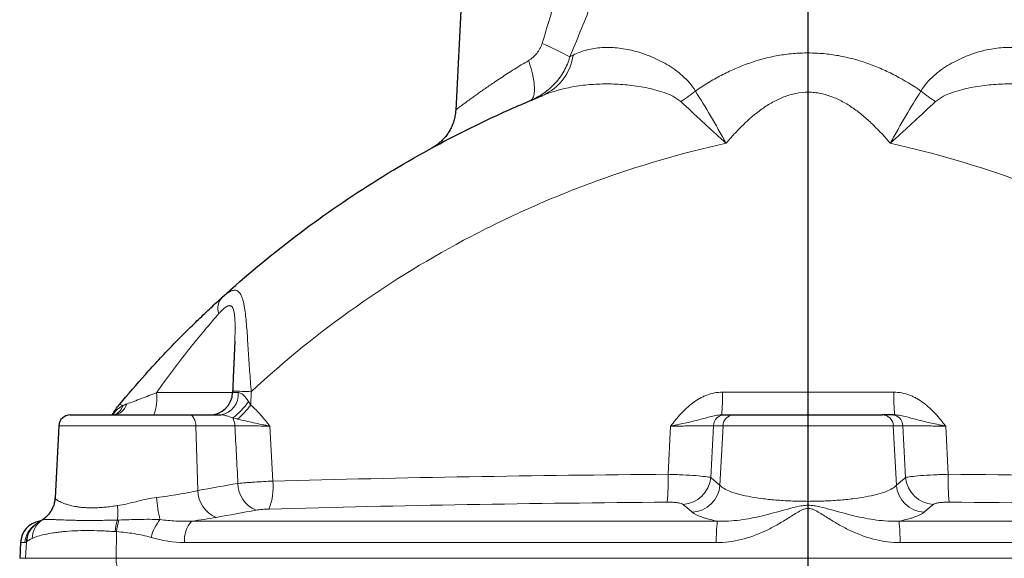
# Model space of a CAD drawing. Header units: millimetres. Extents: x -342 to 561, y -507 to 471.
# Tile 7 of 15: x -331 to -160, y 221 to 314. Entities that reach past the tile are written whole.
import ezdxf

# ---------------------------------------------------------------- set-up
doc = ezdxf.new("R2010")
doc.units = ezdxf.units.MM
doc.layers.add('FORMAT', color=7, linetype='Continuous')

# ---------------------------------------------------------------- blocks, each defined once
blk = doc.blocks.new('SW_CENTERMARKSYMBOL_0')
at = {"layer": 'FORMAT', "color": 0}
blk.add_line((0, 5), (0, 406.28), dxfattribs=at)

msp = doc.modelspace()

# ---------------------------------------------------------------- linework, layer by layer
at = {"color": 7, "linetype": 'Continuous', "lineweight": 25}
for p, q in [((-252.06, 357.89), (-255.17, 298.67)), ((-293.52, 258.56), (-293.52, 258.58)), ((-293.9, 249.87), (-293.9, 249.64)), ((-322.09, 245.78), (-301.44, 245.78)), ((-301.44, 245.78), (-295.95, 245.78)), ((-208.46, 245.78), (-206.8, 245.78)), ((-206.8, 245.78), (-181.13, 245.78)), ((-179.47, 245.78), (-181.13, 245.78)), ((-324.09, 243.89), (-324.74, 231.39)), ((-326.05, 228.3), (-326.06, 228.29)), ((-327.23, 227.37), (-327.43, 227.33)), ((-330.73, 223.6), (-330.87, 220.89))]:
    msp.add_line(p, q, dxfattribs=at)
at = {"color": 8, "linetype": 'Continuous', "lineweight": 18}
for p, q in [((-307.09, 249.64), (-293.9, 249.64)), ((-290.67, 249.79), (-290.75, 247.46)), ((-179.07, 249.71), (-208.86, 249.71)), ((-300.29, 243.89), (-324.09, 243.89)), ((-300.29, 243.89), (-299.95, 232.65)), ((-293.51, 243.89), (-300.29, 243.89)), ((-287.43, 243.82), (-286.94, 234.28)), ((-218.29, 235.46), (-217.87, 243.82)), ((-208.75, 243.89), (-210.42, 243.89)), ((-208.75, 243.89), (-209.28, 233.55)), ((-179.18, 243.89), (-208.75, 243.89)), ((-179.18, 243.89), (-178.65, 233.55)), ((-179.18, 243.89), (-177.51, 243.89)), ((-169.64, 235.46), (-170.06, 243.82)), ((-193.97, 230.09), (-193.97, 229.55)), ((-327.09, 227.46), (-327.01, 227.5)), ((-327.43, 227.33), (-327.29, 227.33)), ((-301.05, 227.33), (-209.73, 227.33)), ((-86.88, 227.33), (-178.2, 227.33)), ((-314.14, 220.89), (-314.04, 225.51)), ((-329.96, 223.6), (-330.73, 223.6)), ((-329.85, 220.89), (-329.7, 223.76)), ((-209.91, 223.6), (-302.24, 223.6)), ((-178.02, 223.6), (-85.69, 223.6)), ((-330.87, 220.89), (-329.85, 220.89)), ((-329.85, 220.89), (-314.14, 220.89)), ((-314.14, 220.89), (-73.79, 220.89))]:
    msp.add_line(p, q, dxfattribs=at)
at = {"color": 8, "linetype": 'Continuous', "lineweight": 18, "flags": 128}
for points in [[(-242.23, 300.3), (-242.1, 300.37), (-241.97, 300.47), (-241.86, 300.61), (-241.76, 300.77), (-241.68, 300.95), (-241.61, 301.17), (-241.56, 301.41), (-241.52, 301.67), (-241.5, 301.96), (-241.49, 302.27), (-241.5, 302.6), (-241.52, 302.96), (-241.56, 303.33), (-241.61, 303.72), (-241.68, 304.12), (-241.76, 304.54), (-241.86, 304.97), (-241.97, 305.41), (-242.09, 305.86), (-242.23, 306.32), (-242.37, 306.78), (-242.53, 307.25)], [(-300.29, 243.89), (-300.31, 244.14), (-300.34, 244.38), (-300.4, 244.62), (-300.47, 244.84), (-300.55, 245.05), (-300.65, 245.23), (-300.76, 245.39), (-300.88, 245.53), (-301.01, 245.64), (-301.15, 245.72), (-301.29, 245.77), (-301.44, 245.78)], [(-313.34, 218.78), (-313.44, 218.8), (-313.54, 218.84), (-313.63, 218.92), (-313.72, 219.03), (-313.81, 219.16), (-313.88, 219.32), (-313.95, 219.5), (-314.01, 219.7), (-314.06, 219.92), (-314.1, 220.15), (-314.12, 220.39), (-314.14, 220.64), (-314.14, 220.89)]]:
    msp.add_lwpolyline(points, dxfattribs=at)
at = {"color": 8, "linetype": 'Continuous', "lineweight": 18}
for centre, radius, start, end in [((-272.87, 236.17), 80.96, 62.3944, 66.1749), ((-243.77, 309.51), 9.1, 294.1017, 351.8276), ((-228.7, 320.42), 23.88, 301.8652, 309.3986), ((-159.23, 320.42), 23.88, 230.6014, 238.1348), ((-293.74, 264.31), 2.72, 136.895, 200.7375), ((-315.02, 248.69), 7.98, 338.5997, 6.8169), ((-296.48, 249.31), 3.57, 278.5092, 5.3817), ((-293.76, 185.12), 64.75, 87.2563, 90.1161), ((-242.76, 248.76), 33.91, 354.9562, 1.6027), ((-145.17, 248.76), 33.91, 178.3973, 185.0438), ((-300.78, 254.61), 11.63, 306.3889, 325.9643), ((-314.81, 248.4), 2.63, 275.6756, 343.9089), ((-315.21, 247.98), 2.31, 288.4676, 343.8319), ((-313.63, 246.65), 0.94, 47.081, 84.2658), ((-306.06, 259.61), 19.54, 311.7749, 321.5798), ((-296.31, 243.87), 2.8, 0.4255, 29.6713), ((-208.44, 243.81), 1.98, 90.5959, 177.6689), ((-206.78, 243.81), 1.98, 90.5959, 177.6689), ((-181.15, 243.81), 1.98, 2.3311, 89.4041), ((-179.49, 243.81), 1.98, 2.3311, 89.4041), ((-296.74, 233.11), 9.87, 338.211, 6.8157), ((-254.3, 234.26), 36.03, 354.2014, 1.9031), ((-215.97, 235.35), 5.12, 273.1674, 354.9662), ((-171.96, 235.35), 5.12, 185.0338, 266.8326), ((-133.63, 234.26), 36.03, 178.0969, 185.7986), ((-294.74, 232.78), 5.22, 181.4875, 246.9113), ((-287.78, 234.02), 5.22, 181.4325, 246.7375), ((-214.38, 234), 5.12, 273.0951, 354.9607), ((-173.55, 234), 5.12, 185.0393, 266.9049), ((-281.93, 233.34), 25.25, 184.3112, 193.1597), ((-327.4, 228.82), 13.56, 354.4936, 5.056), ((-324.93, 224.37), 3.76, 123.6914, 180.47), ((-329.69, 231.69), 4.98, 302.6334, 316.9341), ((-305.74, 224.83), 8.59, 161.7216, 175.3429), ((-305.32, 224.88), 8.74, 162.3926, 175.8914), ((-300.45, 222.7), 7.8, 141.0944, 166.5335), ((-325.96, 223.4), 4, 124.2441, 177.022), ((-325.74, 223.58), 3.97, 134.4299, 177.344), ((-325.69, 223.65), 3.94, 130.8339, 177.6119), ((-297.39, 224.11), 4.87, 138.5973, 186.0044), ((-183.21, 224.22), 26.71, 173.3009, 181.3186), ((-204.72, 224.22), 26.71, 358.6814, 6.6991)]:
    msp.add_arc(centre, radius, start, end, dxfattribs=at)
at = {"color": 7, "linetype": 'Continuous', "lineweight": 25}
for centre, radius, start, end in [((-297.9, 249.78), 4, 270.0532, 357.9502), ((-322.09, 243.78), 2, 90, 177), ((-326.74, 223.39), 4, 100, 177)]:
    msp.add_arc(centre, radius, start, end, dxfattribs=at)
at = {"color": 8, "linetype": 'Continuous', "lineweight": 18}
for centre, major_axis, ratio, start_param, end_param in [((-114.04, 4266.06), (-254.14, 8440.5), 0.040442, 2.066284, 2.067632), ((-358.08, -625.95), (516.26, 10069.85), 0.010247, 4.798507, 4.799402), ((-29.85, -625.95), (-516.26, 10069.85), 0.010247, 1.483783, 1.484678)]:
    msp.add_ellipse(centre, major_axis=major_axis, ratio=ratio, start_param=start_param, end_param=end_param, dxfattribs=at)
for points in [[(-240.16, 310.24), (-239.26, 313.14), (-238.39, 316.06), (-237.55, 318.98)], [(-231.76, 316.67), (-232.93, 313.74), (-234.12, 310.82), (-235.35, 307.92)], [(-235.35, 307.92), (-235.16, 308.02), (-234.96, 308.11), (-234.76, 308.21)], [(-291.14, 248.1), (-291.01, 247.89), (-290.88, 247.68), (-290.75, 247.46)], [(-312.99, 247.34), (-312.76, 247.47), (-312.53, 247.59), (-312.28, 247.67)], [(-293.04, 245.03), (-293.32, 245.1), (-293.6, 245.17), (-293.88, 245.25)], [(-210.87, 234.91), (-210.34, 234.46), (-209.81, 234), (-209.28, 233.55)], [(-177.06, 234.91), (-177.59, 234.46), (-178.12, 234), (-178.65, 233.55)], [(-299.95, 232.65), (-297.63, 233.07), (-295.31, 233.48), (-292.99, 233.89)], [(-289.84, 229.23), (-292.15, 228.82), (-294.47, 228.4), (-296.79, 227.99)], [(-214.11, 228.89), (-214.63, 229.34), (-215.16, 229.79), (-215.69, 230.24)], [(-173.82, 228.89), (-173.3, 229.34), (-172.77, 229.79), (-172.24, 230.24)], [(-313.9, 227.52), (-313.82, 227.52), (-313.74, 227.52), (-313.65, 227.53)], [(-296.79, 227.99), (-298.12, 227.75), (-299.54, 227.53), (-301.05, 227.33)], [(-328.68, 224.34), (-329.15, 224.11), (-329.46, 223.94), (-329.63, 223.81)], [(-314.04, 225.51), (-314.13, 225.51), (-314.22, 225.52), (-314.31, 225.52)], [(-302.24, 223.6), (-304.22, 223.6), (-306.15, 223.96), (-308.03, 224.51)], [(-329.7, 223.76), (-329.79, 223.67), (-329.88, 223.6), (-329.96, 223.6)], [(-329.63, 223.81), (-329.66, 223.79), (-329.68, 223.78), (-329.7, 223.76)]]:
    msp.add_open_spline(points, degree=3, dxfattribs=at)
for points, knots in [([(-242.53, 307.25), (-241.99, 307.58), (-241.5, 308), (-240.89, 308.76), (-240.7, 309.04), (-240.39, 309.61), (-240.26, 309.92), (-240.16, 310.24)], [0, 0, 0, 0, 0.5, 0.5, 0.75, 0.75, 1, 1, 1, 1]), ([(-234.76, 308.21), (-234.37, 308.4), (-233.98, 308.57), (-233.18, 308.86), (-232.78, 308.99), (-231.54, 309.31), (-230.69, 309.45), (-228.94, 309.56), (-228.04, 309.55), (-226.65, 309.41), (-226.19, 309.34), (-225.24, 309.17), (-224.76, 309.07), (-223.32, 308.7), (-222.35, 308.39), (-220.43, 307.6), (-219.47, 307.14), (-218.05, 306.31), (-217.58, 306.01), (-216.66, 305.35), (-216.21, 305), (-215.36, 304.25), (-214.95, 303.84), (-214.2, 302.96), (-213.85, 302.49), (-213.54, 301.96)], [0, 0, 0, 0, 0.0625, 0.0625, 0.125, 0.125, 0.25, 0.25, 0.375, 0.375, 0.4375, 0.4375, 0.5, 0.5, 0.625, 0.625, 0.75, 0.75, 0.8125, 0.8125, 0.875, 0.875, 0.9375, 0.9375, 1, 1, 1, 1]), ([(-153.17, 308.21), (-153.56, 308.4), (-153.95, 308.57), (-154.75, 308.86), (-155.16, 308.99), (-156.39, 309.31), (-157.24, 309.45), (-158.99, 309.56), (-159.89, 309.55), (-161.28, 309.41), (-161.74, 309.34), (-162.69, 309.17), (-163.17, 309.07), (-164.61, 308.7), (-165.58, 308.39), (-167.5, 307.6), (-168.46, 307.14), (-169.88, 306.31), (-170.35, 306.01), (-171.27, 305.35), (-171.72, 305), (-172.57, 304.25), (-172.98, 303.84), (-173.73, 302.96), (-174.08, 302.49), (-174.39, 301.96)], [0, 0, 0, 0, 0.0625, 0.0625, 0.125, 0.125, 0.25, 0.25, 0.375, 0.375, 0.4375, 0.4375, 0.5, 0.5, 0.625, 0.625, 0.75, 0.75, 0.8125, 0.8125, 0.875, 0.875, 0.9375, 0.9375, 1, 1, 1, 1]), ([(-235.35, 307.92), (-235.47, 307.49), (-235.61, 307.07), (-235.95, 306.24), (-236.14, 305.85), (-236.57, 305.08), (-236.8, 304.71), (-237.31, 304), (-237.59, 303.65), (-238.49, 302.67), (-239.15, 302.09), (-240.6, 301.08), (-241.4, 300.65), (-242.23, 300.3)], [0, 0, 0, 0, 0.125, 0.125, 0.25, 0.25, 0.375, 0.375, 0.5, 0.5, 0.75, 0.75, 1, 1, 1, 1]), ([(-213.54, 301.96), (-212.83, 302.46), (-212.09, 302.93), (-210.6, 303.84), (-209.85, 304.27), (-208.3, 305.08), (-207.52, 305.45), (-205.92, 306.16), (-205.1, 306.48), (-202.62, 307.35), (-200.93, 307.81), (-198.33, 308.27), (-197.46, 308.38), (-195.7, 308.54), (-194.82, 308.58), (-193.06, 308.57), (-192.18, 308.53), (-190.43, 308.38), (-189.56, 308.26), (-187.83, 307.95), (-186.97, 307.76), (-185.27, 307.31), (-184.44, 307.05), (-182.79, 306.47), (-181.98, 306.14), (-180.38, 305.44), (-179.59, 305.06), (-177.27, 303.84), (-175.8, 302.94), (-174.39, 301.96)], [0, 0, 0, 0, 0.0625, 0.0625, 0.125, 0.125, 0.1875, 0.1875, 0.25, 0.25, 0.375, 0.375, 0.4375, 0.4375, 0.5, 0.5, 0.5625, 0.5625, 0.625, 0.625, 0.6875, 0.6875, 0.75, 0.75, 0.8125, 0.8125, 0.875, 0.875, 1, 1, 1, 1]), ([(-255.17, 298.67), (-255.16, 298.68), (-255.15, 298.69), (-255.07, 298.75), (-254.94, 298.85), (-254.71, 299.02), (-254.38, 299.27), (-253.97, 299.58), (-253.49, 299.93), (-253.08, 300.24), (-252.64, 300.56), (-252.17, 300.9), (-251.5, 301.38), (-250.78, 301.89), (-250.02, 302.43), (-249.21, 302.98), (-248.3, 303.59), (-247.29, 304.27), (-246.16, 305), (-244.99, 305.75), (-243.78, 306.5), (-242.95, 307), (-242.53, 307.25)], [0, 0, 0, 0, 0.038712, 0.077504, 0.116256, 0.167977, 0.219936, 0.272011, 0.324034, 0.375808, 0.390004, 0.440341, 0.490851, 0.541476, 0.592132, 0.642711, 0.693094, 0.754345, 0.815778, 0.877282, 0.938734, 1, 1, 1, 1]), ([(-216.09, 300.13), (-216.3, 300.32), (-216.52, 300.49), (-216.99, 300.79), (-217.22, 300.93), (-217.96, 301.31), (-218.47, 301.52), (-219.51, 301.89), (-220.04, 302.05), (-221.1, 302.34), (-221.64, 302.46), (-223.24, 302.77), (-224.31, 302.92), (-226.42, 303.13), (-227.47, 303.19), (-229.03, 303.21), (-229.55, 303.2), (-230.57, 303.17), (-231.08, 303.14), (-232.58, 303.03), (-233.56, 302.91), (-235.49, 302.58), (-236.43, 302.37), (-238.27, 301.86), (-239.17, 301.55), (-240.05, 301.2)], [0, 0, 0, 0, 0.03125, 0.03125, 0.0625, 0.0625, 0.125, 0.125, 0.1875, 0.1875, 0.25, 0.25, 0.375, 0.375, 0.5, 0.5, 0.5625, 0.5625, 0.625, 0.625, 0.75, 0.75, 0.875, 0.875, 1, 1, 1, 1]), ([(-171.84, 300.13), (-171.63, 300.32), (-171.41, 300.49), (-170.94, 300.79), (-170.71, 300.93), (-169.97, 301.31), (-169.46, 301.52), (-168.42, 301.89), (-167.89, 302.05), (-166.83, 302.34), (-166.29, 302.46), (-164.69, 302.77), (-163.62, 302.92), (-161.51, 303.13), (-160.46, 303.19), (-158.9, 303.21), (-158.38, 303.2), (-157.36, 303.17), (-156.85, 303.14), (-155.35, 303.03), (-154.37, 302.91), (-152.44, 302.58), (-151.5, 302.37), (-149.66, 301.86), (-148.76, 301.55), (-147.88, 301.2)], [0, 0, 0, 0, 0.03125, 0.03125, 0.0625, 0.0625, 0.125, 0.125, 0.1875, 0.1875, 0.25, 0.25, 0.375, 0.375, 0.5, 0.5, 0.5625, 0.5625, 0.625, 0.625, 0.75, 0.75, 0.875, 0.875, 1, 1, 1, 1]), ([(-213.54, 301.96), (-212.68, 300.61), (-211.8, 299.17), (-210.69, 297.27), (-210.46, 296.88), (-210.01, 296.1), (-209.79, 295.71), (-209.34, 294.92), (-209.11, 294.52), (-208.78, 293.92), (-208.67, 293.72), (-208.45, 293.31), (-208.33, 293.11), (-208.22, 292.91)], [0, 0, 0, 0, 0.5, 0.5, 0.625, 0.625, 0.75, 0.75, 0.875, 0.875, 0.9375, 0.9375, 1, 1, 1, 1]), ([(-179.71, 292.91), (-180.63, 294), (-181.6, 295.05), (-183.14, 296.54), (-183.67, 297.03), (-184.76, 297.96), (-185.33, 298.41), (-186.51, 299.25), (-187.11, 299.64), (-188.37, 300.34), (-189.01, 300.65), (-190.37, 301.18), (-191.06, 301.39), (-192.12, 301.61), (-192.48, 301.66), (-193.2, 301.74), (-193.57, 301.76), (-194.66, 301.76), (-195.38, 301.69), (-196.45, 301.48), (-196.81, 301.39), (-197.5, 301.19), (-197.84, 301.07), (-198.85, 300.68), (-199.5, 300.37), (-200.77, 299.67), (-201.38, 299.28), (-203.15, 298.02), (-204.24, 297.08), (-205.8, 295.57), (-206.3, 295.05), (-207.28, 293.99), (-207.76, 293.46), (-208.22, 292.91)], [0, 0, 0, 0, 0.125, 0.125, 0.1875, 0.1875, 0.25, 0.25, 0.3125, 0.3125, 0.375, 0.375, 0.4375, 0.4375, 0.46875, 0.46875, 0.5, 0.5, 0.5625, 0.5625, 0.59375, 0.59375, 0.625, 0.625, 0.6875, 0.6875, 0.75, 0.75, 0.875, 0.875, 0.9375, 0.9375, 1, 1, 1, 1]), ([(-174.39, 301.96), (-175.25, 300.61), (-176.13, 299.17), (-177.24, 297.27), (-177.47, 296.88), (-177.92, 296.1), (-178.14, 295.71), (-178.59, 294.92), (-178.82, 294.52), (-179.15, 293.92), (-179.26, 293.72), (-179.48, 293.31), (-179.6, 293.11), (-179.71, 292.91)], [0, 0, 0, 0, 0.5, 0.5, 0.625, 0.625, 0.75, 0.75, 0.875, 0.875, 0.9375, 0.9375, 1, 1, 1, 1]), ([(-216.09, 300.13), (-214.87, 299.02), (-213.61, 297.85), (-211.96, 296.33), (-211.63, 296.02), (-210.96, 295.41), (-210.62, 295.09), (-209.94, 294.47), (-209.6, 294.16), (-209.09, 293.69), (-208.91, 293.53), (-208.57, 293.22), (-208.4, 293.06), (-208.22, 292.91)], [0, 0, 0, 0, 0.5, 0.5, 0.625, 0.625, 0.75, 0.75, 0.875, 0.875, 0.9375, 0.9375, 1, 1, 1, 1]), ([(-171.84, 300.13), (-173.06, 299.02), (-174.32, 297.85), (-175.97, 296.33), (-176.3, 296.02), (-176.97, 295.41), (-177.31, 295.09), (-177.99, 294.47), (-178.33, 294.16), (-178.84, 293.69), (-179.02, 293.53), (-179.36, 293.22), (-179.53, 293.06), (-179.71, 292.91)], [0, 0, 0, 0, 0.5, 0.5, 0.625, 0.625, 0.75, 0.75, 0.875, 0.875, 0.9375, 0.9375, 1, 1, 1, 1]), ([(-208.22, 292.91), (-215.92, 291.2), (-223.45, 289), (-234.53, 284.96), (-238.19, 283.49), (-243.61, 281.09), (-245.42, 280.26), (-248.98, 278.55), (-250.74, 277.66), (-259.45, 273.11), (-266.11, 269.04), (-278.84, 260.06), (-284.91, 255.15), (-290.67, 249.79)], [0, 0, 0, 0, 0.25, 0.25, 0.375, 0.375, 0.4375, 0.4375, 0.5, 0.5, 0.75, 0.75, 1, 1, 1, 1]), ([(-179.71, 292.91), (-172.02, 291.2), (-164.48, 289), (-153.4, 284.96), (-149.74, 283.49), (-144.32, 281.09), (-142.51, 280.26), (-138.95, 278.55), (-137.19, 277.66), (-128.48, 273.11), (-121.82, 269.04), (-109.09, 260.06), (-103.02, 255.15), (-97.26, 249.79)], [0, 0, 0, 0, 0.25, 0.25, 0.375, 0.375, 0.4375, 0.4375, 0.5, 0.5, 0.75, 0.75, 1, 1, 1, 1]), ([(-295.72, 266.17), (-295.15, 266.69), (-294.63, 267.07), (-294.04, 267.32), (-293.92, 267.36), (-293.7, 267.4), (-293.6, 267.41), (-293.29, 267.4), (-293.1, 267.33), (-292.77, 267.07), (-292.62, 266.89), (-292.36, 266.41), (-292.24, 266.12), (-292.09, 265.62), (-292.05, 265.44), (-291.96, 265.06), (-291.92, 264.87), (-291.81, 264.25), (-291.74, 263.81), (-291.63, 262.88), (-291.58, 262.39), (-291.49, 261.36), (-291.44, 260.84), (-291.36, 259.76), (-291.33, 259.21), (-291.25, 258.08), (-291.22, 257.5), (-291.11, 255.77), (-291.03, 254.59), (-290.86, 252.21), (-290.77, 251.01), (-290.67, 249.79)], [0, 0, 0, 0, 0.125, 0.125, 0.15625, 0.15625, 0.1875, 0.1875, 0.25, 0.25, 0.3125, 0.3125, 0.375, 0.375, 0.40625, 0.40625, 0.4375, 0.4375, 0.5, 0.5, 0.5625, 0.5625, 0.625, 0.625, 0.6875, 0.6875, 0.75, 0.75, 0.875, 0.875, 1, 1, 1, 1]), ([(-296.28, 263.35), (-297.07, 262.46), (-297.92, 261.47), (-299.25, 259.88), (-299.71, 259.33), (-300.63, 258.2), (-301.1, 257.62), (-302.49, 255.87), (-303.42, 254.66), (-305.27, 252.19), (-306.19, 250.92), (-307.09, 249.64)], [0, 0, 0, 0, 0.25, 0.25, 0.375, 0.375, 0.5, 0.5, 0.75, 0.75, 1, 1, 1, 1]), ([(-293.52, 258.58), (-293.52, 258.61), (-293.5, 258.94), (-293.49, 259.57), (-293.47, 260.38), (-293.47, 261.11), (-293.48, 261.75), (-293.5, 262.38), (-293.54, 262.9), (-293.59, 263.31), (-293.64, 263.63), (-293.72, 263.93), (-293.8, 264.17), (-293.89, 264.37), (-294, 264.52), (-294.12, 264.63), (-294.23, 264.69), (-294.34, 264.72), (-294.46, 264.73), (-294.62, 264.71), (-294.79, 264.65), (-295.01, 264.53), (-295.28, 264.35), (-295.6, 264.07), (-295.93, 263.74), (-296.16, 263.48), (-296.28, 263.35)], [0, 0, 0, 0, 0.007154, 0.079823, 0.152479, 0.208962, 0.265434, 0.323065, 0.38067, 0.417051, 0.453423, 0.490829, 0.528222, 0.559, 0.589773, 0.62179, 0.653806, 0.668048, 0.698559, 0.729075, 0.760639, 0.79221, 0.843174, 0.894169, 0.947076, 1, 1, 1, 1]), ([(-312.28, 247.67), (-311.89, 247.81), (-311.47, 247.96), (-310.61, 248.27), (-310.18, 248.44), (-308.87, 248.94), (-307.98, 249.29), (-307.09, 249.64)], [0, 0, 0, 0, 0.25, 0.25, 0.5, 0.5, 1, 1, 1, 1]), ([(-293.9, 249.64), (-293.9, 249.64), (-293.91, 249.63), (-293.83, 249.63), (-293.65, 249.63), (-293.35, 249.64), (-293.07, 249.64), (-292.93, 249.64)], [0, 0, 0, 0, 0.052422, 0.285903, 0.526185, 0.759693, 1, 1, 1, 1]), ([(-292.93, 249.64), (-292.85, 249.65), (-292.77, 249.63), (-292.61, 249.59), (-292.53, 249.55), (-292.36, 249.46), (-292.28, 249.4), (-292.12, 249.28), (-292.04, 249.21), (-291.82, 249), (-291.67, 248.83), (-291.39, 248.48), (-291.26, 248.3), (-291.14, 248.1)], [0, 0, 0, 0, 0.125, 0.125, 0.25, 0.25, 0.375, 0.375, 0.5, 0.5, 0.75, 0.75, 1, 1, 1, 1]), ([(-208.86, 249.71), (-209.8, 249.71), (-210.7, 249.53), (-211.79, 249.12), (-212.01, 249.02), (-212.43, 248.82), (-212.64, 248.72), (-213.24, 248.38), (-213.63, 248.12), (-214.37, 247.56), (-214.73, 247.26), (-215.41, 246.63), (-215.74, 246.3), (-216.37, 245.61), (-216.68, 245.26), (-217.13, 244.72), (-217.28, 244.54), (-217.5, 244.27), (-217.58, 244.18), (-217.72, 244), (-217.8, 243.91), (-217.87, 243.82)], [0, 0, 0, 0, 0.25, 0.25, 0.3125, 0.3125, 0.375, 0.375, 0.5, 0.5, 0.625, 0.625, 0.75, 0.75, 0.875, 0.875, 0.9375, 0.9375, 0.96875, 0.96875, 1, 1, 1, 1]), ([(-179.07, 249.71), (-178.13, 249.71), (-177.23, 249.53), (-176.14, 249.12), (-175.92, 249.02), (-175.5, 248.82), (-175.29, 248.72), (-174.69, 248.38), (-174.3, 248.12), (-173.56, 247.56), (-173.2, 247.26), (-172.52, 246.63), (-172.19, 246.3), (-171.56, 245.61), (-171.25, 245.26), (-170.8, 244.72), (-170.65, 244.54), (-170.43, 244.27), (-170.35, 244.18), (-170.21, 244), (-170.13, 243.91), (-170.06, 243.82)], [0, 0, 0, 0, 0.25, 0.25, 0.3125, 0.3125, 0.375, 0.375, 0.5, 0.5, 0.625, 0.625, 0.75, 0.75, 0.875, 0.875, 0.9375, 0.9375, 0.96875, 0.96875, 1, 1, 1, 1]), ([(-314.72, 245.78), (-314.63, 245.9), (-314.42, 246.21), (-314, 246.64), (-313.51, 247.06), (-313.16, 247.25), (-312.99, 247.34)], [0, 0, 0, 0, 0.1802063, 0.4639623, 0.7524727, 1, 1, 1, 1]), ([(-290.75, 247.46), (-290.12, 246.93), (-289.54, 246.34), (-288.46, 245.11), (-287.94, 244.46), (-287.43, 243.82)], [0, 0, 0, 0, 0.5, 0.5, 1, 1, 1, 1]), ([(-293.88, 245.25), (-294.22, 245.38), (-294.57, 245.5), (-295.1, 245.65), (-295.28, 245.69), (-295.63, 245.76), (-295.81, 245.78), (-295.95, 245.78)], [0, 0, 0, 0, 0.5, 0.5, 0.75, 0.75, 1, 1, 1, 1]), ([(-293.04, 245.03), (-292.14, 244.82), (-291.22, 244.61), (-289.81, 244.31), (-289.33, 244.21), (-288.61, 244.06), (-288.38, 244.01), (-288.02, 243.94), (-287.9, 243.91), (-287.66, 243.87), (-287.55, 243.84), (-287.43, 243.82)], [0, 0, 0, 0, 0.5, 0.5, 0.75, 0.75, 0.875, 0.875, 0.9375, 0.9375, 1, 1, 1, 1]), ([(-208.97, 245.78), (-209.34, 245.78), (-209.69, 245.73), (-210.38, 245.6), (-210.71, 245.52), (-211.39, 245.34), (-211.72, 245.25), (-212.41, 245.06), (-212.77, 244.97), (-213.49, 244.78), (-213.86, 244.69), (-214.62, 244.51), (-215.01, 244.42), (-215.81, 244.25), (-216.21, 244.16), (-216.83, 244.03), (-217.04, 243.99), (-217.45, 243.9), (-217.66, 243.86), (-217.87, 243.82)], [0, 0, 0, 0, 0.125, 0.125, 0.25, 0.25, 0.375, 0.375, 0.5, 0.5, 0.625, 0.625, 0.75, 0.75, 0.875, 0.875, 0.9375, 0.9375, 1, 1, 1, 1]), ([(-178.96, 245.78), (-178.59, 245.78), (-178.24, 245.73), (-177.55, 245.6), (-177.22, 245.52), (-176.54, 245.34), (-176.21, 245.25), (-175.52, 245.06), (-175.16, 244.97), (-174.44, 244.78), (-174.07, 244.69), (-173.31, 244.51), (-172.92, 244.42), (-172.12, 244.25), (-171.72, 244.16), (-171.1, 244.03), (-170.89, 243.99), (-170.48, 243.9), (-170.27, 243.86), (-170.06, 243.82)], [0, 0, 0, 0, 0.125, 0.125, 0.25, 0.25, 0.375, 0.375, 0.5, 0.5, 0.625, 0.625, 0.75, 0.75, 0.875, 0.875, 0.9375, 0.9375, 1, 1, 1, 1]), ([(-287.43, 243.82), (-287.69, 243.82), (-287.96, 243.82), (-288.49, 243.83), (-288.76, 243.83), (-289.56, 243.85), (-290.08, 243.85), (-291.12, 243.86), (-291.64, 243.87), (-292.61, 243.88), (-293.07, 243.88), (-293.51, 243.89)], [0, 0, 0, 0, 0.125, 0.125, 0.25, 0.25, 0.5, 0.5, 0.75, 0.75, 1, 1, 1, 1]), ([(-210.42, 243.89), (-210.51, 243.89), (-210.64, 243.89), (-210.96, 243.89), (-211.15, 243.88), (-211.49, 243.88), (-211.61, 243.88), (-211.86, 243.88), (-212, 243.88), (-212.42, 243.88), (-212.73, 243.87), (-213.23, 243.87), (-213.4, 243.87), (-213.76, 243.86), (-213.94, 243.86), (-214.51, 243.86), (-214.9, 243.85), (-215.71, 243.84), (-216.13, 243.84), (-216.99, 243.83), (-217.43, 243.82), (-217.87, 243.82)], [0, 0, 0, 0, 0.125, 0.125, 0.25, 0.25, 0.3125, 0.3125, 0.375, 0.375, 0.5, 0.5, 0.5625, 0.5625, 0.625, 0.625, 0.75, 0.75, 0.875, 0.875, 1, 1, 1, 1]), ([(-177.51, 243.89), (-177.42, 243.89), (-177.29, 243.89), (-176.97, 243.89), (-176.78, 243.88), (-176.44, 243.88), (-176.32, 243.88), (-176.07, 243.88), (-175.93, 243.88), (-175.51, 243.88), (-175.2, 243.87), (-174.7, 243.87), (-174.53, 243.87), (-174.17, 243.86), (-173.99, 243.86), (-173.42, 243.86), (-173.03, 243.85), (-172.22, 243.84), (-171.8, 243.84), (-170.94, 243.83), (-170.5, 243.82), (-170.06, 243.82)], [0, 0, 0, 0, 0.125, 0.125, 0.25, 0.25, 0.3125, 0.3125, 0.375, 0.375, 0.5, 0.5, 0.5625, 0.5625, 0.625, 0.625, 0.75, 0.75, 0.875, 0.875, 1, 1, 1, 1]), ([(-292.99, 233.89), (-292.55, 233.93), (-292.1, 233.97), (-291.37, 234.02), (-291.13, 234.04), (-290.62, 234.07), (-290.36, 234.09), (-289.59, 234.14), (-289.06, 234.17), (-288, 234.23), (-287.47, 234.26), (-286.94, 234.28)], [0, 0, 0, 0, 0.25, 0.25, 0.375, 0.375, 0.5, 0.5, 0.75, 0.75, 1, 1, 1, 1]), ([(-286.94, 234.28), (-275.59, 234.59), (-264.2, 234.84), (-241.31, 235.23), (-229.82, 235.37), (-218.29, 235.46)], [0, 0, 0, 0, 0.5, 0.5, 1, 1, 1, 1]), ([(-218.29, 235.46), (-217.4, 235.43), (-216.55, 235.4), (-214.91, 235.32), (-214.17, 235.28), (-212.83, 235.18), (-212.26, 235.12), (-211.37, 235.01), (-211.05, 234.96), (-210.87, 234.91)], [0, 0, 0, 0, 0.25, 0.25, 0.5, 0.5, 0.75, 0.75, 1, 1, 1, 1]), ([(-169.64, 235.46), (-170.53, 235.43), (-171.38, 235.4), (-173.02, 235.32), (-173.76, 235.28), (-175.1, 235.18), (-175.67, 235.12), (-176.56, 235.01), (-176.88, 234.96), (-177.06, 234.91)], [0, 0, 0, 0, 0.25, 0.25, 0.5, 0.5, 0.75, 0.75, 1, 1, 1, 1]), ([(-100.99, 234.28), (-112.34, 234.59), (-123.73, 234.84), (-146.62, 235.23), (-158.11, 235.37), (-169.64, 235.46)], [0, 0, 0, 0, 0.5, 0.5, 1, 1, 1, 1]), ([(-307.11, 231.44), (-306.46, 231.52), (-305.82, 231.6), (-304.55, 231.78), (-303.93, 231.87), (-302.13, 232.17), (-301.01, 232.4), (-299.95, 232.65)], [0, 0, 0, 0, 0.25, 0.25, 0.5, 0.5, 1, 1, 1, 1]), ([(-209.28, 233.55), (-209.11, 233.35), (-208.86, 233.16), (-208.23, 232.79), (-207.85, 232.61), (-207.16, 232.36), (-206.92, 232.27), (-206.4, 232.11), (-206.12, 232.04), (-205.26, 231.81), (-204.62, 231.67), (-203.23, 231.42), (-202.49, 231.31), (-200.94, 231.12), (-200.12, 231.04), (-198.41, 230.9), (-197.54, 230.85), (-195.77, 230.79), (-194.88, 230.77), (-193.05, 230.77), (-192.15, 230.79), (-190.82, 230.84), (-190.38, 230.86), (-189.51, 230.91), (-189.07, 230.94), (-187.8, 231.04), (-186.98, 231.12), (-185.44, 231.31), (-184.7, 231.42), (-183.31, 231.67), (-182.67, 231.81), (-181.52, 232.11), (-181, 232.27), (-180.08, 232.61), (-179.7, 232.79), (-179.07, 233.16), (-178.82, 233.35), (-178.65, 233.55)], [0, 0, 0, 0, 0.0625, 0.0625, 0.125, 0.125, 0.15625, 0.15625, 0.1875, 0.1875, 0.25, 0.25, 0.3125, 0.3125, 0.375, 0.375, 0.4375, 0.4375, 0.5, 0.5, 0.5625, 0.5625, 0.59375, 0.59375, 0.625, 0.625, 0.6875, 0.6875, 0.75, 0.75, 0.8125, 0.8125, 0.875, 0.875, 0.9375, 0.9375, 1, 1, 1, 1]), ([(-324.73, 231.39), (-324.73, 231.37), (-324.74, 231.32), (-324.65, 231.2), (-324.45, 231.03), (-324.13, 230.83), (-323.72, 230.62), (-323.2, 230.41), (-322.58, 230.2), (-321.94, 230.03), (-321.32, 229.9), (-320.75, 229.8), (-320.14, 229.72), (-319.48, 229.67), (-318.77, 229.64), (-317.97, 229.64), (-317.07, 229.67), (-316.05, 229.75), (-315, 229.87), (-314.26, 229.97), (-313.89, 230.02)], [0, 0, 0, 0, 0.030399, 0.095676, 0.162873, 0.230073, 0.295906, 0.36174, 0.429407, 0.497069, 0.541372, 0.585712, 0.630009, 0.6759, 0.72184, 0.767728, 0.825026, 0.882328, 0.941162, 1, 1, 1, 1]), ([(-313.89, 230.02), (-313.34, 230.1), (-312.78, 230.21), (-311.66, 230.47), (-311.09, 230.62), (-309.4, 231.04), (-308.27, 231.31), (-307.11, 231.44)], [0, 0, 0, 0, 0.25, 0.25, 0.5, 0.5, 1, 1, 1, 1]), ([(-287.58, 229.44), (-287.77, 229.44), (-287.98, 229.43), (-288.37, 229.41), (-288.57, 229.39), (-288.95, 229.35), (-289.14, 229.33), (-289.5, 229.28), (-289.67, 229.26), (-289.84, 229.23)], [0, 0, 0, 0, 0.25, 0.25, 0.5, 0.5, 0.75, 0.75, 1, 1, 1, 1]), ([(-218.45, 230.62), (-230.06, 230.54), (-241.63, 230.4), (-264.67, 230), (-276.15, 229.75), (-287.58, 229.44)], [0, 0, 0, 0, 0.5, 0.5, 1, 1, 1, 1]), ([(-215.69, 230.24), (-215.75, 230.3), (-215.87, 230.35), (-216.2, 230.45), (-216.4, 230.49), (-216.9, 230.56), (-217.18, 230.58), (-217.8, 230.62), (-218.12, 230.62), (-218.45, 230.62)], [0, 0, 0, 0, 0.25, 0.25, 0.5, 0.5, 0.75, 0.75, 1, 1, 1, 1]), ([(-193.97, 229.55), (-194.15, 229.55), (-194.33, 229.52), (-194.68, 229.43), (-194.85, 229.36), (-195.34, 229.14), (-195.65, 228.96), (-196.27, 228.59), (-196.58, 228.4), (-197.19, 228.01), (-197.49, 227.82), (-198.41, 227.25), (-199.04, 226.88), (-200.3, 226.18), (-200.94, 225.86), (-202.89, 224.96), (-204.22, 224.48), (-206.31, 223.97), (-207.01, 223.84), (-208.46, 223.65), (-209.18, 223.6), (-209.91, 223.6)], [0, 0, 0, 0, 0.03125, 0.03125, 0.0625, 0.0625, 0.125, 0.125, 0.1875, 0.1875, 0.25, 0.25, 0.375, 0.375, 0.5, 0.5, 0.75, 0.75, 0.875, 0.875, 1, 1, 1, 1]), ([(-209.73, 227.33), (-209.08, 227.3), (-208.43, 227.31), (-207.12, 227.38), (-206.47, 227.44), (-204.52, 227.7), (-203.22, 227.96), (-201.27, 228.42), (-200.62, 228.59), (-199.31, 228.93), (-198.65, 229.11), (-197.34, 229.47), (-196.68, 229.65), (-195.67, 229.88), (-195.33, 229.95), (-194.65, 230.06), (-194.31, 230.09), (-193.97, 230.09)], [0, 0, 0, 0, 0.125, 0.125, 0.25, 0.25, 0.5, 0.5, 0.625, 0.625, 0.75, 0.75, 0.875, 0.875, 0.9375, 0.9375, 1, 1, 1, 1]), ([(-178.2, 227.33), (-178.85, 227.3), (-179.51, 227.31), (-180.81, 227.38), (-181.46, 227.44), (-183.41, 227.7), (-184.71, 227.96), (-186.66, 228.42), (-187.31, 228.59), (-188.62, 228.93), (-189.28, 229.11), (-190.59, 229.47), (-191.25, 229.65), (-192.26, 229.88), (-192.6, 229.95), (-193.28, 230.06), (-193.62, 230.09), (-193.97, 230.09)], [0, 0, 0, 0, 0.125, 0.125, 0.25, 0.25, 0.5, 0.5, 0.625, 0.625, 0.75, 0.75, 0.875, 0.875, 0.9375, 0.9375, 1, 1, 1, 1]), ([(-193.97, 229.55), (-193.78, 229.55), (-193.6, 229.52), (-193.25, 229.43), (-193.08, 229.36), (-192.59, 229.14), (-192.28, 228.96), (-191.66, 228.59), (-191.35, 228.4), (-190.74, 228.01), (-190.44, 227.82), (-189.52, 227.25), (-188.9, 226.88), (-187.63, 226.18), (-186.99, 225.86), (-185.04, 224.96), (-183.71, 224.48), (-181.62, 223.97), (-180.92, 223.84), (-179.47, 223.65), (-178.75, 223.6), (-178.02, 223.6)], [0, 0, 0, 0, 0.03125, 0.03125, 0.0625, 0.0625, 0.125, 0.125, 0.1875, 0.1875, 0.25, 0.25, 0.375, 0.375, 0.5, 0.5, 0.75, 0.75, 0.875, 0.875, 1, 1, 1, 1]), ([(-172.24, 230.24), (-172.18, 230.3), (-172.06, 230.35), (-171.73, 230.45), (-171.53, 230.49), (-171.03, 230.56), (-170.75, 230.58), (-170.13, 230.62), (-169.81, 230.62), (-169.48, 230.62)], [0, 0, 0, 0, 0.25, 0.25, 0.5, 0.5, 0.75, 0.75, 1, 1, 1, 1]), ([(-169.48, 230.62), (-157.87, 230.54), (-146.3, 230.4), (-123.26, 230), (-111.78, 229.75), (-100.35, 229.44)], [0, 0, 0, 0, 0.5, 0.5, 1, 1, 1, 1]), ([(-327.01, 227.5), (-326.9, 227.55), (-326.73, 227.58), (-326.27, 227.61), (-325.98, 227.62), (-325.45, 227.61), (-325.26, 227.61), (-324.85, 227.6), (-324.63, 227.59), (-323.92, 227.57), (-323.41, 227.55), (-322.55, 227.52), (-322.25, 227.51), (-321.63, 227.49), (-321.3, 227.48), (-320.29, 227.46), (-319.58, 227.45), (-318.08, 227.45), (-317.3, 227.46), (-316.06, 227.48), (-315.64, 227.48), (-314.78, 227.5), (-314.34, 227.51), (-313.9, 227.52)], [0, 0, 0, 0, 0.125, 0.125, 0.25, 0.25, 0.3125, 0.3125, 0.375, 0.375, 0.5, 0.5, 0.5625, 0.5625, 0.625, 0.625, 0.75, 0.75, 0.875, 0.875, 0.9375, 0.9375, 1, 1, 1, 1]), ([(-313.65, 227.53), (-312.5, 227.56), (-311.33, 227.6), (-309.55, 227.64), (-308.95, 227.65), (-307.74, 227.65), (-307.13, 227.63), (-306.52, 227.59)], [0, 0, 0, 0, 0.5, 0.5, 0.75, 0.75, 1, 1, 1, 1]), ([(-306.52, 227.59), (-305.61, 227.49), (-304.7, 227.4), (-302.88, 227.3), (-301.97, 227.29), (-301.05, 227.33)], [0, 0, 0, 0, 0.5, 0.5, 1, 1, 1, 1]), ([(-209.73, 227.33), (-210.28, 227.44), (-210.78, 227.56), (-211.48, 227.74), (-211.7, 227.81), (-212.12, 227.93), (-212.31, 228), (-213.23, 228.32), (-213.77, 228.6), (-214.11, 228.89)], [0, 0, 0, 0, 0.25, 0.25, 0.375, 0.375, 0.5, 0.5, 1, 1, 1, 1]), ([(-178.2, 227.33), (-177.65, 227.44), (-177.15, 227.56), (-176.45, 227.74), (-176.23, 227.81), (-175.81, 227.93), (-175.62, 228), (-174.7, 228.32), (-174.16, 228.6), (-173.82, 228.89)], [0, 0, 0, 0, 0.25, 0.25, 0.375, 0.375, 0.5, 0.5, 1, 1, 1, 1]), ([(-314.31, 225.52), (-315.17, 225.58), (-316.01, 225.63), (-317.64, 225.69), (-318.42, 225.7), (-320.67, 225.7), (-322.04, 225.63), (-323.6, 225.48), (-323.9, 225.44), (-324.48, 225.37), (-324.76, 225.33), (-325.56, 225.21), (-326.05, 225.12), (-326.95, 224.93), (-327.36, 224.83), (-328.09, 224.6), (-328.41, 224.48), (-328.68, 224.34)], [0, 0, 0, 0, 0.125, 0.125, 0.25, 0.25, 0.5, 0.5, 0.5625, 0.5625, 0.625, 0.625, 0.75, 0.75, 0.875, 0.875, 1, 1, 1, 1]), ([(-308.03, 224.51), (-308.53, 224.66), (-309.02, 224.78), (-310.02, 224.99), (-310.52, 225.08), (-312.02, 225.32), (-313.03, 225.44), (-314.04, 225.51)], [0, 0, 0, 0, 0.25, 0.25, 0.5, 0.5, 1, 1, 1, 1])]:
    msp.add_open_spline(points, degree=3, knots=knots, dxfattribs=at)
at = {"color": 7, "linetype": 'Continuous', "lineweight": 25}
for points, knots in [([(-295.72, 266.17), (-291.64, 269.88), (-287.42, 273.39), (-278.7, 280.02), (-274.2, 283.14), (-264.91, 288.99), (-260.12, 291.73), (-252.72, 295.53), (-250.21, 296.74), (-245.16, 299.06), (-242.61, 300.16), (-240.05, 301.2)], [0, 0, 0, 0, 0.25, 0.25, 0.5, 0.5, 0.75, 0.75, 0.875, 0.875, 1, 1, 1, 1]), ([(-255.17, 298.67), (-255.17, 298.61), (-255.18, 298.41), (-255.22, 298.05), (-255.29, 297.62), (-255.38, 297.2), (-255.49, 296.79), (-255.63, 296.38), (-255.78, 295.99), (-255.95, 295.61), (-256.14, 295.25), (-256.34, 294.9), (-256.55, 294.57), (-256.78, 294.25), (-257.02, 293.96), (-257.26, 293.68), (-257.51, 293.42), (-257.77, 293.18), (-258.02, 292.96), (-258.26, 292.77), (-258.49, 292.59), (-258.71, 292.44), (-258.9, 292.32), (-259.06, 292.22), (-259.17, 292.15), (-259.25, 292.11), (-259.28, 292.1), (-259.29, 292.09), (-259.3, 292.09), (-259.3, 292.08)], [0, 0, 0, 0, 0.022735, 0.076844, 0.130505, 0.183695, 0.236387, 0.288551, 0.340148, 0.391133, 0.441452, 0.491038, 0.539814, 0.587682, 0.634524, 0.680196, 0.724513, 0.767247, 0.808105, 0.846711, 0.882583, 0.915099, 0.943475, 0.966771, 0.9839, 0.9931, 0.996893, 0.998933, 1, 1, 1, 1]), ([(-313.54, 247.58), (-312.06, 249.35), (-310.55, 251.1), (-308.24, 253.66), (-307.47, 254.51), (-305.92, 256.17), (-305.14, 256.98), (-303.6, 258.58), (-302.84, 259.36), (-301.69, 260.5), (-301.31, 260.87), (-300.56, 261.62), (-300.18, 261.98), (-299.08, 263.05), (-298.36, 263.72), (-296.99, 265.01), (-296.34, 265.61), (-295.72, 266.17)], [0, 0, 0, 0, 0.25, 0.25, 0.375, 0.375, 0.5, 0.5, 0.625, 0.625, 0.6875, 0.6875, 0.75, 0.75, 0.875, 0.875, 1, 1, 1, 1]), ([(-293.52, 258.58), (-293.52, 258.42), (-293.54, 258.06), (-293.56, 257.49), (-293.59, 256.86), (-293.62, 256.2), (-293.65, 255.49), (-293.69, 254.75), (-293.72, 253.97), (-293.76, 253.17), (-293.8, 252.35), (-293.83, 251.51), (-293.87, 250.68), (-293.89, 250.13), (-293.9, 249.87)], [0, 0, 0, 0, 0.05869, 0.130042, 0.204434, 0.282088, 0.363232, 0.447757, 0.537858, 0.628624, 0.720985, 0.815167, 0.911407, 1, 1, 1, 1]), ([(-314.48, 245.79), (-314.48, 245.79), (-314.49, 245.79), (-314.52, 245.79), (-314.54, 245.79), (-314.55, 245.79)], [0, 0, 0, 0, 0.291238, 0.706007, 1, 1, 1, 1]), ([(-324.74, 231.39), (-324.74, 231.34), (-324.75, 231.16), (-324.79, 230.87), (-324.86, 230.49), (-324.97, 230.13), (-325.09, 229.79), (-325.25, 229.45), (-325.42, 229.14), (-325.61, 228.83), (-325.82, 228.56), (-325.97, 228.39), (-326.05, 228.3)], [0, 0, 0, 0, 0.042564, 0.153931, 0.264114, 0.373135, 0.481028, 0.587823, 0.693544, 0.798199, 0.901781, 1, 1, 1, 1]), ([(-327.09, 227.46), (-327.18, 227.4), (-327.38, 227.28), (-327.64, 227.11), (-327.87, 226.95), (-328.03, 226.83), (-328.17, 226.73), (-328.25, 226.66), (-328.27, 226.63)], [0, 0, 0, 0, 0.2323802, 0.5227032, 0.6909156, 0.8265778, 0.9424542, 1, 1, 1, 1]), ([(-326.06, 228.29), (-326.1, 228.25), (-326.2, 228.14), (-326.38, 227.98), (-326.58, 227.81), (-326.77, 227.67), (-326.94, 227.55), (-327.04, 227.49), (-327.09, 227.46)], [0, 0, 0, 0, 0.116578, 0.314726, 0.505061, 0.687278, 0.861921, 1, 1, 1, 1]), ([(-328.27, 226.64), (-328.3, 226.61), (-328.37, 226.55), (-328.45, 226.47), (-328.5, 226.42), (-328.52, 226.41)], [0, 0, 0, 0, 0.449578, 0.869709, 1, 1, 1, 1])]:
    msp.add_open_spline(points, degree=3, knots=knots, dxfattribs=at)
for points in [[(-314.8, 245.78), (-314.43, 246.42), (-314.01, 247.02), (-313.54, 247.58)], [(-208.97, 245.78), (-208.76, 245.78), (-208.59, 245.78), (-208.46, 245.78)], [(-178.96, 245.78), (-179.17, 245.78), (-179.34, 245.78), (-179.47, 245.78)]]:
    msp.add_open_spline(points, degree=3, dxfattribs=at)

# ---------------------------------------------------------------- block references
at = {"layer": 'FORMAT'}
msp.add_blockref('SW_CENTERMARKSYMBOL_0', (-193.97, 46.78), dxfattribs=at)

doc.saveas('drawing.dxf')
